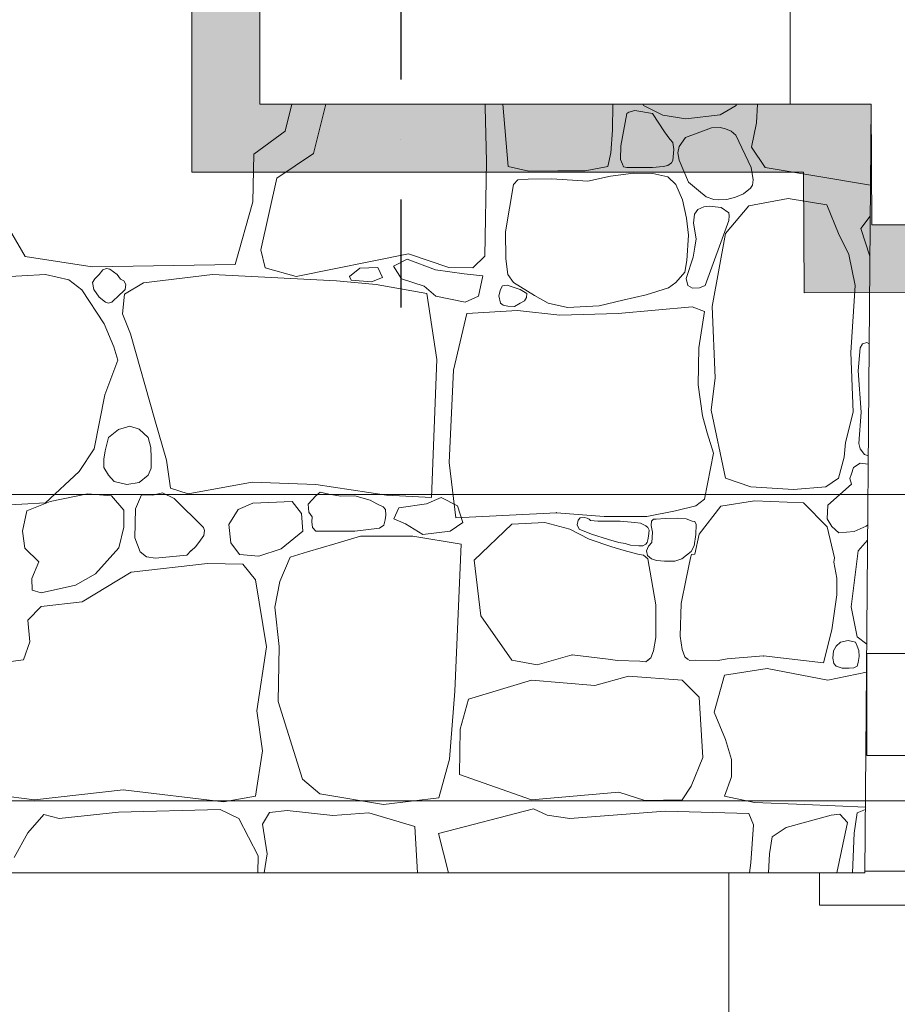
# Model space of a CAD drawing. Header units: millimetres. Extents: x -573548 to 674770, y -184010 to -47794.
# Tile 64 of 181: x 94814 to 96105, y -105771 to -104324. Entities that reach past the tile are written whole.
import ezdxf
from ezdxf.enums import TextEntityAlignment as Align

# ---------------------------------------------------------------- set-up
doc = ezdxf.new("R2010")
doc.units = ezdxf.units.MM
doc.linetypes.add('A.05 RZUT PODDASZA_is$0$Dot & Dashed', pattern=[670.277762, 317.5, -176.388889, 0, -176.388874])
for name, color, linetype, lineweight in [('A.02 RZUT PIWNICY_is$0$00 ZMIANY_Nr_pióra__2', 8, 'Continuous', 9), ('A.02 RZUT PIWNICY_is$0$00 ZMIANY_Nr_pióra__20', 8, 'Continuous', 9), ('A.02 RZUT PIWNICY_is$0$_HATCH_Nr_pióra__18', 8, 'Continuous', 9), ('A.02 RZUT PIWNICY_is$0$detalokna_Nr_pióra__2', 8, 'Continuous', 9), ('A.02 RZUT PIWNICY_is$0$detalokna_Nr_pióra__8', 8, 'Continuous', 9), ('A.02 RZUT PIWNICY_is$0$Nowe_00 ZMIANY_Nr_pióra__59', 8, 'Continuous', 9), ('A.02 RZUT PIWNICY_is$0$Nowe_A_okno_Nr_pióra__59', 8, 'Continuous', 9), ('A.02 RZUT PIWNICY_is$0$OBRYS PARTERU#1_Nr_pióra__1', 8, 'Continuous', 9), ('A.02 RZUT PIWNICY_is$0$SCHODY_Nr_pióra__1', 8, 'Continuous', 9), ('A.02 RZUT PIWNICY_is$0$strop_cieniej_Nr_pióra__1', 8, 'Continuous', 9), ('A.02 RZUT PIWNICY_is$0$Structural - Bearing_Nr_pióra__21', 8, 'Continuous', 9), ('A.02 RZUT PIWNICY_is$0$Structural - Grid', 8, 'Continuous', 9), ('A.02 RZUT PIWNICY_is$0$Structural - Grid_Nr_pióra__17', 8, 'Continuous', 9)]:
    doc.layers.add(name, color=color, linetype=linetype, lineweight=lineweight)
doc.styles.add('A.02 RZUT PIWNICY_is$0$STYL_AUTOMATYCZNY_1', font='arial.ttf')

# ---------------------------------------------------------------- blocks, each defined once
blk = doc.blocks.new('*X104')
at = {"layer": 'A.02 RZUT PIWNICY_is$0$_HATCH_Nr_pióra__18'}
for p, q in [((95774.6, -104487.9), (95784.6, -104448.2)), ((95834.6, -104448.2), (95816.3, -104520.9)), ((96069, -104452.8), (96068.9, -104448.2)), ((96070.6, -104532.5), (96069, -104452.8)), ((96094.8, -104448.2), (96102.8, -104539.9)), ((96256.2, -104486.5), (96256.7, -104448.2)), ((96288.8, -104457.4), (96280.3, -104459.8)), ((96314.8, -104461.9), (96288.8, -104457.4)), ((96300.7, -104448.2), (96301.9, -104450)), ((96301.9, -104450), (96330.1, -104464.3)), ((96414.3, -104463.8), (96437.7, -104450)), ((96437.7, -104450), (96438, -104448.2)), ((96469.3, -104448.2), (96467.9, -104475.5)), ((96469.3, -104448.2), (96469.3, -104448.2)), ((96277.1, -104461.9), (96268.3, -104509.2)), ((96280.3, -104459.8), (96277.1, -104461.9)), ((96332.6, -104488.6), (96314.8, -104461.9)), ((96330.1, -104464.3), (96364.1, -104469.7)), ((96364.1, -104469.7), (96414.3, -104463.8)), ((95728.8, -104521.7), (95774.6, -104487.9)), ((96253.7, -104519.8), (96256.2, -104486.5)), ((96401.6, -104482.9), (96363.2, -104497)), ((96414.2, -104482.4), (96401.6, -104482.9)), ((96422.2, -104484.3), (96414.2, -104482.4)), ((96430.6, -104488), (96422.2, -104484.3)), ((96437.5, -104493.6), (96430.6, -104488)), ((96467.9, -104475.5), (96460.6, -104511.4)), ((96340.2, -104499.4), (96332.6, -104488.6)), ((96344.8, -104504.6), (96340.2, -104499.4)), ((96363.2, -104497), (96354.3, -104510.4)), ((96460, -104541.3), (96437.5, -104493.6)), ((96268.3, -104509.2), (96268, -104529.4)), ((96346.3, -104514.6), (96344.8, -104504.6)), ((96345, -104531), (96346.3, -104514.6)), ((96354.3, -104510.4), (96352.3, -104519.5)), ((96460.6, -104511.4), (96480.8, -104541.1)), ((95727.2, -104591.5), (95728.8, -104521.7)), ((95816.3, -104520.9), (95762.7, -104556.8)), ((96249, -104539.9), (96253.7, -104519.8)), ((96268, -104529.4), (96270.6, -104536.5)), ((96343, -104534.3), (96345, -104531)), ((96352.3, -104519.5), (96353.9, -104530.6)), ((96353.9, -104530.6), (96367.7, -104562.6)), ((96068.1, -104671.6), (96070.6, -104532.5)), ((96102.8, -104539.9), (96133.2, -104546.8)), ((96215.8, -104546.1), (96249, -104539.9)), ((96270.6, -104536.5), (96272.2, -104540.4)), ((96272.2, -104540.4), (96277.1, -104541.3)), ((96277.1, -104541.3), (96314.8, -104541.3)), ((96314.8, -104541.3), (96330.4, -104540)), ((96330.4, -104540), (96337.6, -104538.2)), ((96337.6, -104538.2), (96343, -104534.3)), ((96462.9, -104559.5), (96460, -104541.3)), ((96480.8, -104541.1), (96635.5, -104567.4)), ((95762.7, -104556.8), (95739.1, -104662.1)), ((96116.9, -104559.2), (96110.6, -104566.1)), ((96131.9, -104558.6), (96116.9, -104559.2)), ((96166.7, -104558.1), (96131.9, -104558.6)), ((96133.2, -104546.8), (96175.6, -104546.2)), ((96219.7, -104561.4), (96166.7, -104558.1)), ((96175.6, -104546.2), (96215.8, -104546.1)), ((96253, -104554.1), (96219.7, -104561.4)), ((96286.9, -104549.4), (96253, -104554.1)), ((96315.4, -104549.9), (96286.9, -104549.4)), ((96337.4, -104554.8), (96315.4, -104549.9)), ((96349.3, -104566.1), (96337.4, -104554.8)), ((96461.8, -104567.3), (96462.9, -104559.5)), ((96110.6, -104566.1), (96098.6, -104635.9)), ((96359.1, -104588.9), (96349.3, -104566.1)), ((96367.7, -104562.6), (96382.4, -104575.3)), ((96448.9, -104579.9), (96459, -104571.7)), ((96459, -104571.7), (96461.8, -104567.3)), ((96364.7, -104615.6), (96359.1, -104588.9)), ((96382.4, -104575.3), (96394, -104584.3)), ((96394, -104584.3), (96405.3, -104588.5)), ((96405.3, -104588.5), (96412.3, -104589)), ((96412.3, -104589), (96424.4, -104588.1)), ((96424.4, -104588.1), (96437, -104585.1)), ((96437, -104585.1), (96448.9, -104579.9)), ((96514.3, -104586.9), (96456.5, -104597.7)), ((96571.2, -104596), (96514.3, -104586.9)), ((95701.2, -104683.9), (95727.2, -104591.5)), ((96381.7, -104602.9), (96376.5, -104610.1)), ((96390.5, -104599.3), (96381.7, -104602.9)), ((96398.4, -104598.3), (96390.5, -104599.3)), ((96416, -104600.2), (96398.4, -104598.3)), ((96427.3, -104607.7), (96416, -104600.2)), ((96456.5, -104597.7), (96422.2, -104638.1)), ((96588.2, -104638.1), (96571.2, -104596)), ((96367.8, -104640.9), (96364.7, -104615.6)), ((96376.5, -104610.1), (96375.4, -104622.9)), ((96427.1, -104619.4), (96427.8, -104612.3)), ((96427.8, -104612.3), (96427.3, -104607.7)), ((96635.2, -104612.9), (96621.2, -104630.7)), ((96375.4, -104622.9), (96379.2, -104646.2)), ((96392.5, -104714.5), (96427.1, -104619.4)), ((96621.2, -104630.7), (96634.7, -104671.6)), ((95373, -104638.1), (95392.4, -104672)), ((96098.6, -104635.9), (96099.1, -104675.5)), ((96365.2, -104677.8), (96367.8, -104640.9)), ((96379.2, -104646.2), (96377.3, -104658.6)), ((96422.2, -104638.1), (96402.8, -104745.5)), ((96603.4, -104669.1), (96588.2, -104638.1)), ((96377.3, -104658.6), (96374.7, -104672.9)), ((95392.4, -104672), (95491, -104687.3)), ((95739.1, -104662.1), (95745.3, -104688.9)), ((95790.7, -104701.3), (95955.9, -104668.3)), ((95954.3, -104676.2), (95934.2, -104686.5)), ((95995.6, -104691.9), (95954.3, -104676.2)), ((95955.9, -104668.3), (96015.3, -104688.1)), ((96050.8, -104688.9), (96068.1, -104671.6)), ((96099.1, -104675.5), (96102.4, -104698.8)), ((96374.7, -104672.9), (96364.5, -104704.3)), ((96612.9, -104714.5), (96603.4, -104669.1)), ((95491, -104687.3), (95701.2, -104683.9)), ((95511.8, -104689.5), (95506.5, -104691.7)), ((95517.1, -104690.6), (95511.8, -104689.5)), ((95527.8, -104698.8), (95517.1, -104690.6)), ((95745.3, -104688.9), (95790.7, -104701.3)), ((95869.5, -104701.7), (95884.7, -104689.4)), ((95884.7, -104689.4), (95911.2, -104688.4)), ((95911.2, -104688.4), (95918, -104703.1)), ((95934.2, -104686.5), (95946, -104705.1)), ((96015.3, -104688.1), (96050.8, -104688.9)), ((96362.6, -104695.3), (96365.2, -104677.8)), ((95422.4, -104698.8), (95296.6, -104705)), ((95456.8, -104706.2), (95422.4, -104698.8)), ((95495, -104704.9), (95491.5, -104710.4)), ((95501, -104698.8), (95495, -104704.9)), ((95506.5, -104691.7), (95501, -104698.8)), ((95532.4, -104705.3), (95527.8, -104698.8)), ((95668.1, -104698.8), (95566.2, -104710.8)), ((95850.2, -104707.9), (95668.1, -104698.8)), ((95871.9, -104707.1), (95869.5, -104701.7)), ((95918, -104703.1), (95901.9, -104709.5)), ((95946, -104705.1), (95978.9, -104715.9)), ((96037.8, -104697.7), (95995.6, -104691.9)), ((96065.2, -104700.7), (96037.8, -104697.7)), ((96058.9, -104730.6), (96065.2, -104700.7)), ((96102.4, -104698.8), (96110.6, -104710.3)), ((96349.3, -104710.3), (96362.6, -104695.3)), ((96364.5, -104704.3), (96366.8, -104714.9)), ((95475.8, -104721.1), (95456.8, -104706.2)), ((95491.5, -104710.4), (95493.3, -104720.8)), ((95537.3, -104707.9), (95532.4, -104705.3)), ((95540.4, -104713.2), (95537.3, -104707.9)), ((95566.2, -104710.8), (95538.5, -104727.3)), ((95539.6, -104720.4), (95540.4, -104713.2)), ((95908.4, -104713.3), (95850.2, -104707.9)), ((95901.9, -104709.5), (95871.9, -104707.1)), ((95983, -104726.4), (95908.4, -104713.3)), ((95978.9, -104715.9), (95996.1, -104730.6)), ((96094.3, -104715.4), (96091.5, -104720.5)), ((96101, -104714.3), (96094.3, -104715.4)), ((96120.5, -104720.5), (96101, -104714.3)), ((96110.6, -104710.3), (96141.2, -104729.5)), ((96305.8, -104728.6), (96338.3, -104718.1)), ((96338.3, -104718.1), (96349.3, -104710.3)), ((96366.8, -104714.9), (96373.9, -104718.7)), ((96373.9, -104718.7), (96384.2, -104718.2)), ((96384.2, -104718.2), (96392.5, -104714.5)), ((96606.7, -104813.2), (96612.9, -104714.5)), ((95508.4, -104771), (95475.8, -104721.1)), ((95493.3, -104720.8), (95501, -104731.8)), ((95501, -104731.8), (95510.3, -104739.2)), ((95523.3, -104735.6), (95527.8, -104731.8)), ((95527.8, -104731.8), (95539.6, -104720.4)), ((95538.5, -104727.3), (95535.6, -104756.6)), ((95998, -104823.5), (95983, -104726.4)), ((95996.1, -104730.6), (96039.2, -104739.4)), ((96039.2, -104739.4), (96058.9, -104730.6)), ((96091.5, -104720.5), (96088.7, -104729.7)), ((96088.7, -104729.7), (96091.5, -104740.7)), ((96129.9, -104726.5), (96120.5, -104720.5)), ((96126.6, -104737.2), (96129.4, -104732.6)), ((96129.4, -104732.6), (96129.9, -104726.5)), ((96141.2, -104729.5), (96161.6, -104740.7)), ((96271.5, -104736.1), (96305.8, -104728.6)), ((95510.3, -104739.2), (95515, -104740.6)), ((95515, -104740.6), (95519.9, -104739.1)), ((95519.9, -104739.1), (95523.3, -104735.6)), ((96091.5, -104740.7), (96095.5, -104743.6)), ((96095.5, -104743.6), (96102.2, -104745.2)), ((96102.2, -104745.2), (96112.1, -104745.7)), ((96112.1, -104745.7), (96120.5, -104740.7)), ((96120.5, -104740.7), (96126.6, -104737.2)), ((96161.6, -104740.7), (96190.1, -104747.3)), ((96190.1, -104747.3), (96236.6, -104744.7)), ((96236.6, -104744.7), (96271.5, -104736.1)), ((96373.3, -104746.3), (96264.6, -104755.7)), ((96391.5, -104753.1), (96373.3, -104746.3)), ((96402.8, -104745.5), (96406.9, -104850.7)), ((95535.6, -104756.6), (95547.4, -104785.9)), ((96041.8, -104756.1), (96022.4, -104839)), ((96116.5, -104751.6), (96041.8, -104756.1)), ((96178.7, -104758.5), (96116.5, -104751.6)), ((96264.6, -104755.7), (96178.7, -104758.5)), ((96383, -104806.6), (96391.5, -104753.1)), ((95522.8, -104804.9), (95508.4, -104771)), ((95547.4, -104785.9), (95583.1, -104912.2)), ((95528.6, -104824.7), (95522.8, -104804.9)), ((96623.5, -104800.7), (96620.4, -104806.6)), ((96630.1, -104798.3), (96623.5, -104800.7)), ((96633.6, -104800.7), (96630.1, -104798.3)), ((96382.1, -104860.8), (96383, -104806.6)), ((96610, -104900.7), (96606.7, -104813.2)), ((96620.4, -104806.6), (96617.3, -104840.2)), ((95509.6, -104875.5), (95528.6, -104824.7)), ((95990.1, -105026.2), (95998, -104823.5)), ((96022.4, -104839), (96015.9, -104974.7)), ((96617.3, -104840.2), (96621.9, -104901)), ((96388.5, -104906.1), (96382.1, -104860.8)), ((96406.9, -104850.7), (96401.2, -104898.2)), ((95493.9, -104954.7), (95509.6, -104875.5)), ((96395.5, -104931.4), (96388.5, -104906.1)), ((96401.2, -104898.2), (96422.2, -104998.1)), ((96598.9, -104945.7), (96610, -104900.7)), ((96621.9, -104901), (96618.3, -104947)), ((95546.4, -104921.5), (95529.4, -104926.4)), ((95560.2, -104925.7), (95546.4, -104921.5)), ((95583.1, -104912.2), (95600.4, -104971.7)), ((95529.4, -104926.4), (95514.8, -104938.3)), ((95573.5, -104938.3), (95560.2, -104925.7)), ((96404.4, -104961.4), (96395.5, -104931.4)), ((95514.8, -104938.3), (95510.1, -104957.8)), ((95577.3, -104952.7), (95573.5, -104938.3)), ((96596.8, -104967.1), (96598.9, -104945.7)), ((96618.3, -104947), (96620.4, -104954.7)), ((95471.6, -104988.2), (95493.9, -104954.7)), ((95510.1, -104957.8), (95508.2, -104969.9)), ((95577.8, -104968.3), (95577.3, -104952.7)), ((96391.5, -105028.7), (96404.4, -104961.4)), ((96620.4, -104954.7), (96626.5, -104963.3)), ((96626.5, -104963.3), (96632.3, -104965.1)), ((95508.2, -104969.9), (95508, -104982.3)), ((95577.9, -104983.3), (95577.8, -104968.3)), ((95600.4, -104971.7), (95606.2, -105012.5)), ((96015.9, -104974.7), (96025.9, -105056.4)), ((96588.2, -104998.1), (96596.8, -104967.1)), ((96620.4, -104975.9), (96610.3, -104982.5)), ((96632.2, -104977.4), (96620.4, -104975.9)), ((95422.4, -105034.4), (95471.6, -104988.2)), ((95508, -104982.3), (95514.8, -104993.5)), ((95514.8, -104993.5), (95523.5, -105002.9)), ((95559.8, -105004.1), (95573.5, -104993.5)), ((95573.5, -104993.5), (95577.9, -104983.3)), ((96607.3, -104991.5), (96605, -104998.6)), ((96610.3, -104982.5), (96607.3, -104991.5)), ((95523.5, -105002.9), (95542.1, -105007.5)), ((95542.1, -105007.5), (95559.8, -105004.1)), ((95632.2, -105021.2), (95726.3, -105003.9)), ((95726.3, -105003.9), (95820, -105007.2)), ((95820, -105007.2), (95923.7, -105022.9)), ((96422.2, -104998.1), (96459.4, -105010.9)), ((96570, -105010.9), (96588.2, -104998.1)), ((96607.3, -105006.8), (96572.7, -105037.5)), ((96605, -104998.6), (96607.3, -105006.8)), ((95484, -105020.8), (95429.1, -105032.4)), ((95519.1, -105023.7), (95484, -105020.8)), ((95563.7, -105022.4), (95554.4, -105043.1)), ((95579.9, -105023), (95563.7, -105022.4)), ((95594.3, -105019.3), (95579.9, -105023)), ((95611.6, -105027.8), (95594.3, -105019.3)), ((95606.2, -105012.5), (95632.2, -105021.2)), ((95826, -105018.5), (95820, -105024.1)), ((95839, -105021.5), (95826, -105018.5)), ((95856.8, -105024.4), (95839, -105021.5)), ((95923.7, -105022.9), (95990.1, -105026.2)), ((96459.4, -105010.9), (96522.1, -105014.6)), ((96522.1, -105014.6), (96570, -105010.9)), ((95263.2, -105042.7), (95422.4, -105034.4)), ((95429.1, -105032.4), (95394.9, -105046)), ((95537.7, -105045.1), (95519.1, -105023.7)), ((95654.5, -105070.7), (95611.6, -105027.8)), ((95727.2, -105034.8), (95705.7, -105043.9)), ((95785, -105032.4), (95727.2, -105034.8)), ((95798.6, -105050.1), (95785, -105032.4)), ((95820, -105024.1), (95808.5, -105036)), ((95808.5, -105036), (95809.5, -105047.9)), ((95877, -105024.1), (95856.8, -105024.4)), ((95899.9, -105030.1), (95877, -105024.1)), ((95909.7, -105035.6), (95899.9, -105030.1)), ((95919, -105040.1), (95909.7, -105035.6)), ((95942.1, -105041.6), (95982.4, -105035.6)), ((95982.4, -105035.6), (96004.1, -105026.6)), ((96004.1, -105026.6), (96028.2, -105038.6)), ((96378.8, -105038.7), (96391.5, -105028.7)), ((96415.2, -105039), (96465.1, -105031.1)), ((96465.1, -105031.1), (96537, -105034.4)), ((96537, -105034.4), (96571.9, -105069.5)), ((96572.7, -105037.5), (96571.7, -105057.8)), ((95394.9, -105046), (95388.6, -105075.9)), ((95537.3, -105069.9), (95537.7, -105045.1)), ((95554.4, -105043.1), (95553.8, -105085.6)), ((95705.7, -105043.9), (95691.9, -105066.2)), ((95800.9, -105076.1), (95798.6, -105050.1)), ((95809.5, -105047.9), (95814.3, -105054.8)), ((95922.5, -105044), (95919, -105040.1)), ((95921.7, -105059.2), (95922.6, -105052.5)), ((95922.6, -105052.5), (95922.5, -105044)), ((95934.3, -105057.9), (95942.1, -105041.6)), ((96025.9, -105056.4), (96173.7, -105048.9)), ((96028.2, -105038.6), (96036, -105063.3)), ((96173.7, -105048.9), (96244, -105054.2)), ((96306.8, -105054.2), (96348.5, -105045.9)), ((96348.5, -105045.9), (96378.8, -105038.7)), ((96383.7, -105080.1), (96415.2, -105039)), ((95691.9, -105066.2), (95694.6, -105093)), ((95814.3, -105054.8), (95814.1, -105062.1)), ((95814.1, -105062.1), (95815, -105070.5)), ((95919.8, -105067.2), (95921.7, -105059.2)), ((95951.7, -105065.1), (95934.3, -105057.9)), ((95977, -105080.7), (95951.7, -105065.1)), ((96036, -105063.3), (96017.3, -105075.9)), ((96108.2, -105065.6), (96052.7, -105118.4)), ((96156.8, -105062.9), (96108.2, -105065.6)), ((96193.1, -105072.7), (96156.8, -105062.9)), ((96205.4, -105059.8), (96204.3, -105066.4)), ((96204.3, -105066.4), (96207.1, -105072.7)), ((96208.3, -105056.5), (96205.4, -105059.8)), ((96214.3, -105055.9), (96208.3, -105056.5)), ((96218.6, -105056.7), (96214.3, -105055.9)), ((96221.9, -105058.3), (96218.6, -105056.7)), ((96223.6, -105060.2), (96221.9, -105058.3)), ((96234.4, -105061.1), (96223.6, -105060.2)), ((96267.6, -105061), (96234.4, -105061.1)), ((96244, -105054.2), (96306.8, -105054.2)), ((96288.8, -105062.9), (96267.6, -105061)), ((96297.2, -105064.3), (96288.8, -105062.9)), ((96304.9, -105067.9), (96297.2, -105064.3)), ((96313.3, -105061), (96312.9, -105067.3)), ((96316.4, -105058), (96313.3, -105061)), ((96320.1, -105058.4), (96316.4, -105058)), ((96333.4, -105057.4), (96320.1, -105058.4)), ((96352, -105056.6), (96333.4, -105057.4)), ((96364.2, -105057.7), (96352, -105056.6)), ((96373.3, -105061), (96364.2, -105057.7)), ((96377.3, -105061.5), (96373.3, -105061)), ((96379.3, -105066), (96377.3, -105061.5)), ((96378.7, -105081), (96379.3, -105066)), ((96571.7, -105057.8), (96578.8, -105068.8)), ((96629.3, -105068.4), (96631.4, -105066.7)), ((95388.6, -105075.9), (95392, -105100.9)), ((95530.1, -105100.6), (95537.3, -105069.9)), ((95656.1, -105075.1), (95654.5, -105070.7)), ((95655.1, -105082.1), (95656.1, -105075.1)), ((95768.9, -105101.7), (95800.9, -105076.1)), ((95815, -105070.5), (95820, -105076.1)), ((95820, -105076.1), (95877, -105076.1)), ((95877, -105076.1), (95913.3, -105071.6)), ((95913.3, -105071.6), (95919.8, -105067.2)), ((96017.3, -105075.9), (95977, -105080.7)), ((96221.7, -105087.4), (96193.1, -105072.7)), ((96207.1, -105072.7), (96225.1, -105080.2)), ((96225.1, -105080.2), (96250.1, -105088.3)), ((96307.9, -105070.7), (96304.9, -105067.9)), ((96309.8, -105074.4), (96307.9, -105070.7)), ((96308.9, -105083), (96309.3, -105078.6)), ((96309.3, -105078.6), (96309.8, -105074.4)), ((96312.9, -105067.3), (96314.8, -105077.4)), ((96314.8, -105077.4), (96313.8, -105092.3)), ((96376, -105097.5), (96378.7, -105081)), ((96377.4, -105109.9), (96383.7, -105080.1)), ((96571.9, -105069.5), (96582.6, -105115.1)), ((96578.8, -105068.8), (96588.8, -105078.3)), ((96588.8, -105078.3), (96611.7, -105076.5)), ((96611.7, -105076.5), (96629.3, -105068.4)), ((95553.8, -105085.6), (95561.3, -105106.4)), ((95643.4, -105098.4), (95650.3, -105089.1)), ((95650.3, -105089.1), (95655.1, -105082.1)), ((95694.6, -105093), (95707.8, -105110)), ((95847.7, -105094.7), (95807.7, -105106.2)), ((95885.7, -105083.1), (95847.7, -105094.7)), ((95924.1, -105083.1), (95885.7, -105083.1)), ((95962.5, -105083.1), (95924.1, -105083.1)), ((96033.4, -105094.8), (95962.5, -105083.1)), ((96024, -105310.9), (96033.4, -105094.8)), ((96255, -105098.8), (96221.7, -105087.4)), ((96250.1, -105088.3), (96265.2, -105092.3)), ((96265.2, -105092.3), (96274.7, -105094)), ((96274.7, -105094), (96282.4, -105096.5)), ((96300.6, -105097.2), (96304.9, -105095.1)), ((96304.9, -105095.1), (96307, -105092.4)), ((96307, -105092.4), (96307.8, -105088.6)), ((96307.8, -105088.6), (96308.9, -105083)), ((96313.8, -105092.3), (96309, -105098)), ((96631.3, -105088.9), (96617.1, -105105)), ((95392, -105100.9), (95412.6, -105121.1)), ((95496, -105138.4), (95530.1, -105100.6)), ((95561.3, -105106.4), (95570.9, -105113.4)), ((95630.2, -105111.3), (95636.5, -105104.3)), ((95636.4, -105104.6), (95643.4, -105098.4)), ((95707.8, -105110), (95736.2, -105112.8)), ((95736.2, -105112.8), (95768.9, -105101.7)), ((95807.7, -105106.2), (95782, -105114)), ((96273.3, -105104.4), (96255, -105098.8)), ((96293.1, -105109.6), (96273.3, -105104.4)), ((96282.4, -105096.5), (96294.9, -105097.6)), ((96301.6, -105111.3), (96293.1, -105109.6)), ((96294.9, -105097.6), (96300.6, -105097.2)), ((96309, -105098), (96306.3, -105104.6)), ((96306.3, -105104.6), (96307.7, -105111.8)), ((96358, -105116.7), (96372, -105105.8)), ((96370.6, -105115.1), (96372.4, -105110.4)), ((96372, -105105.8), (96376, -105097.5)), ((96372.4, -105110.4), (96377.4, -105109.9)), ((96617.1, -105105), (96607.1, -105187.2)), ((95412.6, -105121.1), (95402.3, -105145.5)), ((95660.7, -105123.6), (95548.4, -105136)), ((95570.9, -105113.4), (95583.9, -105115.7)), ((95583.9, -105115.7), (95630.2, -105111.3)), ((95712.3, -105124.4), (95660.7, -105123.6)), ((95731.3, -105147.4), (95712.3, -105124.4)), ((95782, -105114), (95766.9, -105149.8)), ((96052.7, -105118.4), (96062.5, -105200.2)), ((96308.2, -105116.7), (96301.6, -105111.3)), ((96307.7, -105111.8), (96313.3, -105116.7)), ((96313.3, -105147.4), (96308.2, -105116.7)), ((96313.3, -105116.7), (96320.7, -105118.9)), ((96320.7, -105118.9), (96332.4, -105120)), ((96332.4, -105120), (96347.8, -105119.8)), ((96347.8, -105119.8), (96358, -105116.7)), ((96364.6, -105145.7), (96370.6, -105115.1)), ((96582.6, -105115.1), (96581.8, -105121.4)), ((96581.8, -105121.4), (96585.8, -105144.9)), ((95466.3, -105155.4), (95496, -105138.4)), ((95548.4, -105136), (95476.2, -105179.7)), ((95402.3, -105145.5), (95402.7, -105162.8)), ((95747.4, -105245.8), (95731.3, -105147.4)), ((95766.9, -105149.8), (95759.4, -105187.5)), ((96320, -105184.2), (96313.3, -105147.4)), ((96357, -105182.3), (96364.6, -105145.7)), ((96585.8, -105144.9), (96586.1, -105169.6)), ((95402.7, -105162.8), (95415.9, -105166.5)), ((95415.9, -105166.5), (95466.3, -105155.4)), ((95476.2, -105179.7), (95415.9, -105186.7)), ((96355.7, -105230.4), (96357, -105182.3)), ((96586.1, -105169.6), (96578.5, -105221.1)), ((95415.9, -105186.7), (95396.5, -105206.6)), ((95759.4, -105187.5), (95765.9, -105245.5)), ((96320, -105232.3), (96320, -105184.2)), ((96607.1, -105187.2), (96615.8, -105231.3)), ((95396.5, -105206.6), (95399.4, -105238.7)), ((96062.5, -105200.2), (96108.2, -105265.6)), ((96578.5, -105221.1), (96566.5, -105269.4)), ((95399.4, -105238.7), (95389.9, -105264.8)), ((96316.5, -105251.8), (96320, -105232.3)), ((96358.6, -105249.9), (96355.7, -105230.4)), ((96591.4, -105238.9), (96584.9, -105244.9)), ((96602.5, -105236.5), (96591.4, -105238.9)), ((96613.6, -105239), (96602.5, -105236.5)), ((96615.8, -105244.9), (96613.6, -105239)), ((96615.8, -105231.3), (96630, -105242.2)), ((95732.9, -105339.9), (95747.4, -105245.8)), ((95765.9, -105245.5), (95764.3, -105326.3)), ((96312.4, -105262.2), (96316.5, -105251.8)), ((96362.4, -105260.5), (96358.6, -105249.9)), ((96581, -105251.8), (96580.2, -105262.4)), ((96584.9, -105244.9), (96581, -105251.8)), ((96618.4, -105251.3), (96615.8, -105244.9)), ((96618.7, -105260.2), (96618.4, -105251.3)), ((95389.9, -105264.8), (95278.5, -105280)), ((96108.2, -105265.6), (96145.2, -105272.6)), ((96145.2, -105272.6), (96196.7, -105257.9)), ((96196.7, -105257.9), (96249.9, -105263.8)), ((96249.9, -105263.8), (96263.2, -105266.2)), ((96263.2, -105266.2), (96296.3, -105266.8)), ((96296.3, -105266.8), (96304.9, -105267.8)), ((96304.9, -105267.8), (96308.2, -105265.6)), ((96308.2, -105265.6), (96312.4, -105262.2)), ((96366.5, -105263.9), (96362.4, -105260.5)), ((96369.8, -105266.2), (96366.5, -105263.9)), ((96378.4, -105265.5), (96369.8, -105266.2)), ((96411.5, -105265.8), (96378.4, -105265.5)), ((96424.8, -105263.7), (96411.5, -105265.8)), ((96478.2, -105259.3), (96424.8, -105263.7)), ((96566.5, -105269.4), (96478.2, -105259.3)), ((96580.2, -105262.4), (96581.7, -105270.6)), ((96615.8, -105274.3), (96617.4, -105268.7)), ((96617.4, -105268.7), (96618.7, -105260.2)), ((96421, -105287.5), (96483.3, -105277.6)), ((96483.3, -105277.6), (96572.5, -105294.9)), ((96572.5, -105294.9), (96629.7, -105283)), ((96581.7, -105270.6), (96584.9, -105274.3)), ((96584.9, -105274.3), (96593.7, -105277.3)), ((96593.7, -105277.3), (96604.2, -105277.4)), ((96604.2, -105277.4), (96611, -105276.7)), ((96611, -105276.7), (96615.8, -105274.3)), ((96136.9, -105294.9), (96044.4, -105322.6)), ((96230.3, -105302.7), (96136.9, -105294.9)), ((96279.4, -105289.1), (96230.3, -105302.7)), ((96358.7, -105294.9), (96279.4, -105289.1)), ((96383.4, -105319.7), (96358.7, -105294.9)), ((96405.7, -105341.9), (96421, -105287.5)), ((96016.2, -105411.2), (96024, -105310.9)), ((95764.3, -105326.3), (95800.2, -105440.6)), ((96044.4, -105322.6), (96031.9, -105366.7)), ((96388.8, -105408.4), (96383.4, -105319.7)), ((95741.6, -105398.9), (95732.9, -105339.9)), ((96422.2, -105382), (96405.7, -105341.9)), ((96031.9, -105366.7), (96031.1, -105433.8)), ((96430.9, -105411.3), (96422.2, -105382)), ((95731.3, -105465.4), (95741.6, -105398.9)), ((96000.6, -105468), (96016.2, -105411.2)), ((96371.8, -105450.9), (96388.8, -105408.4)), ((96431.3, -105436.9), (96430.9, -105411.3)), ((95800.2, -105440.6), (95825.8, -105462.1)), ((96031.1, -105433.8), (96136.9, -105470.7)), ((96421, -105465.4), (96431.3, -105436.9)), ((95406, -105470.7), (95536.5, -105455.9)), ((95536.5, -105455.9), (95684.2, -105473.6)), ((96358.7, -105470.7), (96371.8, -105450.9)), ((95321, -105460), (95406, -105470.7)), ((95684.2, -105473.6), (95731.3, -105465.4)), ((95825.8, -105462.1), (95919.1, -105477.8)), ((95919.1, -105477.8), (96000.6, -105468)), ((96136.9, -105470.7), (96265.3, -105459.6)), ((96265.3, -105459.6), (96303.7, -105472)), ((96303.7, -105472), (96358.7, -105470.7)), ((96465.1, -105474.9), (96421, -105465.4)), ((95678.9, -105485.2), (95529.4, -105488.9)), ((95706.5, -105498.4), (95678.9, -105485.2)), ((95777.5, -105486.7), (95751.5, -105489.3)), ((95844.8, -105493.9), (95777.5, -105486.7)), ((96000, -105520.4), (96139.9, -105484)), ((96139.9, -105484), (96160.1, -105493.4)), ((96539, -105477.8), (96465.1, -105474.9)), ((96628, -105481.4), (96539, -105477.8)), ((96628, -105485.1), (96615.8, -105489.7)), ((95420, -105492.2), (95396.1, -105519.5)), ((95442.3, -105498.4), (95420, -105492.2)), ((95529.4, -105488.9), (95442.3, -105498.4)), ((95735, -105552.9), (95706.5, -105498.4)), ((95751.5, -105489.3), (95741.5, -105506.8)), ((95897.7, -105489.7), (95844.8, -105493.9)), ((95965.2, -105509.9), (95897.7, -105489.7)), ((96160.1, -105493.4), (96193.4, -105498.4)), ((96193.4, -105498.4), (96333.4, -105487.3)), ((96333.4, -105487.3), (96456.8, -105491)), ((96456.8, -105491), (96463.4, -105507.5)), ((96577.8, -105493.4), (96511.7, -105511.3)), ((96590.2, -105491.8), (96577.8, -105493.4)), ((96601.9, -105504.2), (96590.2, -105491.8)), ((96615.8, -105489.7), (96611.3, -105519.9)), ((95741.5, -105506.8), (95748.2, -105550.2)), ((95969.4, -105578.2), (95965.2, -105509.9)), ((96463.4, -105507.5), (96459.7, -105563.2)), ((96511.7, -105511.3), (96491.1, -105525.2)), ((96586.1, -105578.2), (96601.9, -105504.2)), ((95396.1, -105519.5), (95376.3, -105555.4)), ((96014.7, -105578.2), (96000, -105520.4)), ((96491.1, -105525.2), (96487, -105550.4)), ((96611.3, -105519.9), (96608.8, -105578.2)), ((95734.4, -105578.2), (95735, -105552.9)), ((95748.2, -105550.2), (95743.7, -105578.2)), ((96487, -105550.4), (96485.5, -105578.2)), ((96459.7, -105563.2), (96457.7, -105578.2))]:
    blk.add_line(p, q, dxfattribs=at)
for p in [(95527.8, -104731.8), (96173.7, -105048.9), (96196.7, -105257.9), (96308.2, -105265.6), (96308.2, -105265.6), (96366.5, -105263.9), (96366.5, -105263.9), (96478.2, -105259.3)]:
    blk.add_point(p, dxfattribs=at)
blk = doc.blocks.new('A.02 RZUT PIWNICY_is$0$Wypełnienie_13_1')
at = {"layer": 'A.02 RZUT PIWNICY_is$0$_HATCH_Nr_pióra__18'}
blk.add_blockref('*X104', (0, 0), dxfattribs=at)
blk = doc.blocks.new('A.02 RZUT PIWNICY_is$0$Standardowy znacznik osi_3')
at = {"layer": 'A.02 RZUT PIWNICY_is$0$Structural - Grid_Nr_pióra__17'}
blk.add_line((2962.2, 0), (40906.6, 0), dxfattribs=at)
at = {"layer": 'A.02 RZUT PIWNICY_is$0$Structural - Grid_Nr_pióra__17', "style": 'A.02 RZUT PIWNICY_is$0$STYL_AUTOMATYCZNY_1'}
for tag, p in [('AC_MarkerText_1_0', (-250, -335)), ('AC_MarkerText_1_1', (44118.7, -335))]:
    blk.add_attdef(tag, text='', height=350, rotation=180, dxfattribs=at).set_placement(p, align=Align.TOP_CENTER)
blk = doc.blocks.new('A.02 RZUT PIWNICY_is')
at = {"layer": 'A.02 RZUT PIWNICY_is$0$00 ZMIANY_Nr_pióra__20'}
h = blk.add_hatch(color=256, dxfattribs=at)
h.paths.add_polyline_path([(99147, -101078.2), (99142.8, -99708.2), (101537.3, -99708.2), (101537.3, -102916.3), (99419.3, -103098.8), (99427.2, -104725.1), (96537.7, -104725.5), (96536.9, -104548.2), (95637.3, -104548.2), (95637.3, -101078.2)])
h.paths.add_polyline_path([(95737.3, -101178.2), (99247.3, -101178.2), (99243.1, -99808.2), (101437.3, -99808.2), (101437.3, -102824.5), (99318.8, -103007.1), (99326.8, -104625.1), (96637.3, -104625.5), (96636.5, -104448.2), (95737.3, -104448.2)], flags=0)
at = {"layer": 'A.02 RZUT PIWNICY_is$0$00 ZMIANY_Nr_pióra__2', "flags": 128}
for points in [[(99147, -101078.2), (99142.8, -99708.2), (101537.3, -99708.2), (101537.3, -102916.3), (99419.3, -103098.8), (99427.2, -104725.1), (96537.7, -104725.5), (96536.9, -104548.2), (95637.3, -104548.2), (95637.3, -101078.2)], [(95737.3, -101178.2), (99247.3, -101178.2), (99243.1, -99808.2), (101437.3, -99808.2), (101437.3, -102824.5), (99318.8, -103007.1), (99326.8, -104625.1), (96637.3, -104625.5), (96636.5, -104448.2), (95737.3, -104448.2)]]:
    blk.add_lwpolyline(points, close=True, dxfattribs=at)
at = {"layer": 'A.02 RZUT PIWNICY_is$0$detalokna_Nr_pióra__2'}
blk.add_line((97727.3, -104625.5), (96637.3, -104625.5), dxfattribs=at)
blk.add_lwpolyline([(96560.7, -105578.2), (96560.7, -105625.5), (97739.2, -105625.5), (97739.2, -105575.5)], dxfattribs=at)
at = {"layer": 'A.02 RZUT PIWNICY_is$0$detalokna_Nr_pióra__8'}
blk.add_line((96627.3, -105575.5), (97707.3, -105575.5), dxfattribs=at)
at = {"layer": 'A.02 RZUT PIWNICY_is$0$Nowe_00 ZMIANY_Nr_pióra__59', "flags": 128}
blk.add_lwpolyline([(95737.3, -101178.2), (99247.3, -101178.2), (99243.1, -99808.2), (101437.3, -99808.2), (101437.3, -102824.5), (100937.3, -102867.6), (100615.5, -102895.4), (100445.5, -102910), (100040.7, -102944.9), (99645.5, -102979), (99318.8, -103007.1), (99321.8, -103605.1), (99581.8, -103605.5), (99581.8, -104625.1), (99581.6, -104625.5), (96637.3, -104625.5), (96636.5, -104448.2), (95737.3, -104448.2)], close=True, dxfattribs=at)
at = {"layer": 'A.02 RZUT PIWNICY_is$0$Nowe_A_okno_Nr_pióra__59'}
blk.add_lwpolyline([(96629.9, -105405.8), (96629.9, -105255.8), (96689.9, -105255.8), (96689.9, -105310.8), (96709.9, -105310.8), (96709.9, -105350.8), (96689.9, -105350.8), (96689.9, -105405.8)], close=True, dxfattribs=at)
at = {"layer": 'A.02 RZUT PIWNICY_is$0$OBRYS PARTERU#1_Nr_pióra__1'}
blk.add_lwpolyline([(87547.3, -93022.2), (87547.3, -93622.2), (80856, -93622.2), (80856, -97482.2), (80306.7, -97482.2), (80306.7, -101132.2), (82397.3, -101132.2), (82397.3, -105082.2), (87537.3, -105082.2), (87537.3, -105471.8), (106939.7, -105472.5), (118516.4, -105372.5), (118516.4, -93022.2)], close=True, dxfattribs=at)
at = {"layer": 'A.02 RZUT PIWNICY_is$0$SCHODY_Nr_pióra__1'}
blk.add_line((96427.3, -105578.2), (96427.3, -106925.5), dxfattribs=at)
at = {"layer": 'A.02 RZUT PIWNICY_is$0$strop_cieniej_Nr_pióra__1'}
blk.add_line((96517.3, -104448.2), (96517.3, -102456.7), dxfattribs=at)
at = {"layer": 'A.02 RZUT PIWNICY_is$0$Structural - Bearing_Nr_pióra__21'}
for p, q in [((95737.3, -104448.2), (95737.3, -101178.2)), ((96636.5, -104448.2), (95737.3, -104448.2)), ((96636.5, -104448.2), (96627.2, -105578.2)), ((96627.2, -105578.2), (94607.3, -105578.2))]:
    blk.add_line(p, q, dxfattribs=at)
at = {"layer": 'A.02 RZUT PIWNICY_is$0$_HATCH_Nr_pióra__18'}
blk.add_blockref('A.02 RZUT PIWNICY_is$0$Wypełnienie_13_1', (0, 0), dxfattribs=at)
at = {"layer": 'A.02 RZUT PIWNICY_is$0$Structural - Grid', "zscale": 1000, "rotation": 180}
blk.add_blockref('A.02 RZUT PIWNICY_is$0$Standardowy znacznik osi_3', (121686.6, -105021.8), dxfattribs=at)

msp = doc.modelspace()

# ---------------------------------------------------------------- linework, layer by layer
at = {"color": 7, "linetype": 'A.05 RZUT PODDASZA_is$0$Dot & Dashed', "lineweight": 25, "ltscale": 0.5}
msp.add_lwpolyline([(95374.523, -103918), (95374.523, -104747.537)], dxfattribs=at)

# ---------------------------------------------------------------- block references
at = {"ltscale": 10}
msp.add_blockref('A.02 RZUT PIWNICY_is', (-570.227, 0), dxfattribs=at)

doc.saveas('drawing.dxf')
